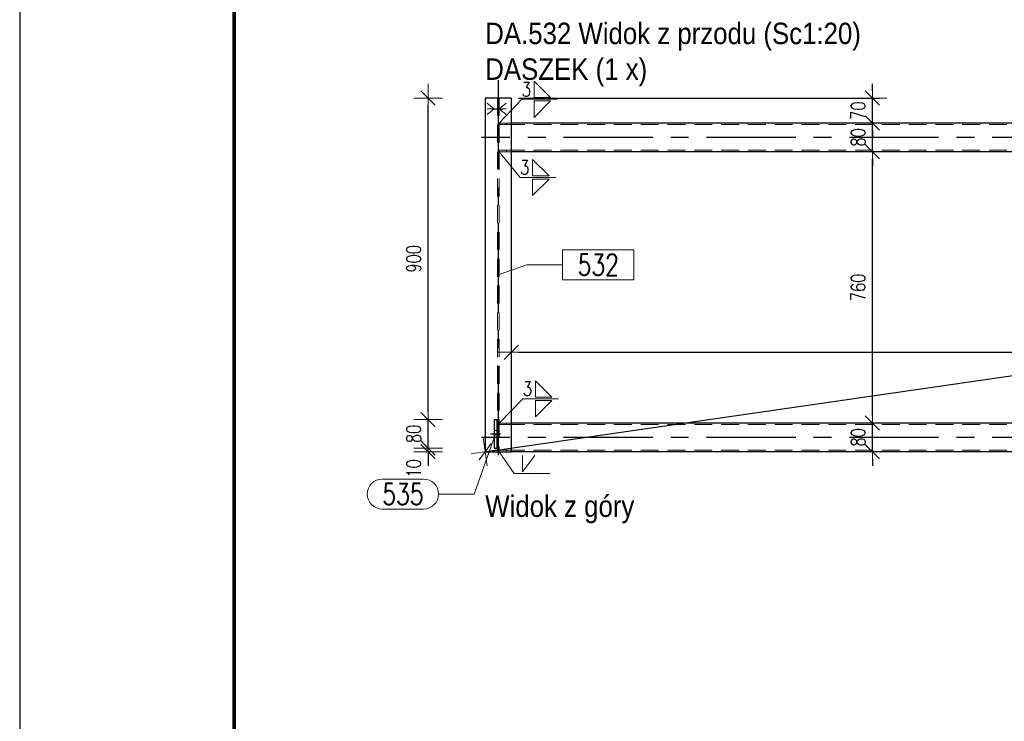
# Model space of a CAD drawing. Header units: millimetres. Extents: x -865 to -353, y 11941 to 12314.
# Tile 2 of 9: x -859 to -721, y 12057 to 12155. Entities that reach past the tile are written whole.
import ezdxf

# ---------------------------------------------------------------- set-up
doc = ezdxf.new("R2010")
doc.units = ezdxf.units.MM
doc.header["$LTSCALE"] = 10
doc.linetypes.add('HIDDEN', pattern=[0.375, 0.25, -0.125])
doc.linetypes.add('MITTE', pattern=[2, 1.25, -0.25, 0.25, -0.25])
doc.layers.get('Defpoints').update_dxf_attribs({"color": 1})
doc.layers.add('_FORMATKA', color=8, linetype='Continuous', plot=False)
for name, color, linetype, lineweight in [('_RAMKA', 7, 'Continuous', 35), ('PS_Bolt', 4, 'Continuous', 13), ('PS_DIM', 4, 'Continuous', 13), ('PS_Hidden', 2, 'HIDDEN', 9), ('PS_Pos', 1, 'Continuous', 15), ('PS_Shape', 161, 'Continuous', 30), ('PS_SOLID', 7, 'Continuous', 30), ('PS_TEXT', 3, 'Continuous', 18), ('PS_Weld', 1, 'Continuous', 9)]:
    doc.layers.add(name, color=color, linetype=linetype, lineweight=lineweight)
doc.layers.add('PS_Mid', color=5, linetype='MITTE')
doc.styles.add('gil', font='txt', dxfattribs={"width": 0.9})
doc.styles.add('simplex', font='simplex.shx', dxfattribs={"width": 0.75})
doc.dimstyles.new('1_20_PRZ', dxfattribs={"dimtxt": 2, "dimasz": 1, "dimexe": 2, "dimexo": 5, "dimgap": 1, "dimtad": 1, "dimdec": 0, "dimlfac": 20, "dimtxsty": 'simplex', "dimblk": 'dimznak', "dimcen": 2, "dimse1": 1, "dimse2": 1, "dimclrd": 256, "dimclrt": 4, "dimadec": 1, "dimazin": 0, "dimtfac": 1, "dimtdec": 0, "dimtix": 1, "dimtmove": 2, "dimatfit": 3, "dimldrblk": 'dim-grot', "dimfxl": 1, "dimarcsym": 0})
doc.dimstyles.new('1_20_SC', dxfattribs={"dimtxt": 2, "dimasz": 1, "dimexe": 1, "dimexo": 1, "dimgap": 1, "dimtad": 1, "dimdec": 0, "dimlfac": 20, "dimtxsty": 'simplex', "dimblk": 'dimznak', "dimcen": 2, "dimclrd": 256, "dimclre": 256, "dimclrt": 4, "dimadec": 1, "dimazin": 0, "dimtfac": 1, "dimtdec": 0, "dimtix": 1, "dimtmove": 2, "dimatfit": 3, "dimldrblk": 'dim-grot', "dimfxl": 1, "dimarcsym": 0})

# ---------------------------------------------------------------- blocks, each defined once
blk = doc.blocks.new('dimznak')
at = {"color": 0}
for points in [[(0, 2), (0, -2)], [(-2, 0), (2, 0)]]:
    blk.add_lwpolyline(points, dxfattribs=at)
at = {"color": 2}
blk.add_lwpolyline([(1, 1), (-1, -1)], dxfattribs=at)
blk = doc.blocks.new('*D60')
at = {"layer": 'Defpoints', "color": 0, "transparency": 16777216}
for p in [(-801.69, 12095.23), (-792.43, 12095.23), (-793.69, 12094.73)]:
    blk.add_point(p, dxfattribs=at)
at = {"layer": 'PS_DIM', "lineweight": -2, "transparency": 16777216}
for p, q in [((-801.69, 12096.23), (-801.69, 12097.23)), ((-801.69, 12094.73), (-801.69, 12095.23)), ((-801.69, 12093.73), (-801.69, 12092.73))]:
    blk.add_line(p, q, dxfattribs=at)
for p, rotation in [((-801.69, 12095.23), 270), ((-801.69, 12094.73), 90)]:
    blk.add_blockref('dimznak', p, dxfattribs=dict(at, rotation=rotation))
at = {"layer": 'PS_DIM', "color": 4, "transparency": 16777216, "insert": (-803.69, 12092.39), "char_height": 2, "attachment_point": 5, "rotation": 90, "style": 'simplex'}
blk.add_mtext('10', dxfattribs=at)
blk = doc.blocks.new('dim-grot')
blk.add_hatch(color=256).paths.add_polyline_path([(0, 0), (-2, 0.5), (-2, -0.5)])
blk.add_lwpolyline([(0, 0), (-2, 0.5), (-2, -0.5), (0, 0)])
blk = doc.blocks.new('*D61')
at = {"layer": 'Defpoints', "color": 0, "transparency": 16777216}
for p in [(-801.69, 12099.23), (-792.43, 12099.23), (-792.43, 12095.23)]:
    blk.add_point(p, dxfattribs=at)
at = {"layer": 'PS_DIM', "lineweight": -2, "transparency": 16777216}
for p, q in [((-801.69, 12100.23), (-801.69, 12101.23)), ((-801.69, 12095.23), (-801.69, 12099.23)), ((-801.69, 12094.23), (-801.69, 12093.23))]:
    blk.add_line(p, q, dxfattribs=at)
for p, rotation in [((-801.69, 12099.23), 270), ((-801.69, 12095.23), 90)]:
    blk.add_blockref('dimznak', p, dxfattribs=dict(at, rotation=rotation))
at = {"layer": 'PS_DIM', "color": 4, "transparency": 16777216, "insert": (-803.69, 12097.23), "char_height": 2, "attachment_point": 5, "rotation": 90, "style": 'simplex'}
blk.add_mtext('80', dxfattribs=at)
blk = doc.blocks.new('*D62')
at = {"layer": 'Defpoints', "color": 0, "transparency": 16777216}
for p in [(-801.69, 12144.23), (-793.69, 12144.23), (-792.43, 12099.23)]:
    blk.add_point(p, dxfattribs=at)
at = {"layer": 'PS_DIM', "lineweight": -2, "transparency": 16777216}
blk.add_line((-801.69, 12100.23), (-801.69, 12143.23), dxfattribs=at)
for p, rotation in [((-801.69, 12144.23), 90), ((-801.69, 12099.23), 270)]:
    blk.add_blockref('dimznak', p, dxfattribs=dict(at, rotation=rotation))
at = {"layer": 'PS_DIM', "color": 4, "transparency": 16777216, "insert": (-803.69, 12121.73), "char_height": 2, "attachment_point": 5, "rotation": 90, "style": 'simplex'}
blk.add_mtext('900', dxfattribs=at)
blk = doc.blocks.new('*D63')
at = {"layer": 'Defpoints', "color": 0, "transparency": 16777216}
for p in [(-740.93, 12098.73), (-739.5, 12098.73), (-740.93, 12094.73)]:
    blk.add_point(p, dxfattribs=at)
at = {"layer": 'PS_DIM', "lineweight": -2, "transparency": 16777216}
for p, q in [((-739.5, 12099.73), (-739.5, 12100.73)), ((-739.5, 12094.73), (-739.5, 12098.73)), ((-739.5, 12093.73), (-739.5, 12092.73))]:
    blk.add_line(p, q, dxfattribs=at)
for p, rotation in [((-739.5, 12098.73), 270), ((-739.5, 12094.73), 90)]:
    blk.add_blockref('dimznak', p, dxfattribs=dict(at, rotation=rotation))
at = {"layer": 'PS_DIM', "color": 4, "transparency": 16777216, "insert": (-741.5, 12096.73), "char_height": 2, "attachment_point": 5, "rotation": 90, "style": 'simplex'}
blk.add_mtext('80', dxfattribs=at)
blk = doc.blocks.new('*D64')
at = {"layer": 'Defpoints', "color": 0, "transparency": 16777216}
for p in [(-739.5, 12136.73), (-739.5, 12136.73), (-740.93, 12098.73)]:
    blk.add_point(p, dxfattribs=at)
at = {"layer": 'PS_DIM', "lineweight": -2, "transparency": 16777216}
blk.add_line((-739.5, 12099.73), (-739.5, 12135.73), dxfattribs=at)
for p, rotation in [((-739.5, 12136.73), 90), ((-739.5, 12098.73), 270)]:
    blk.add_blockref('dimznak', p, dxfattribs=dict(at, rotation=rotation))
at = {"layer": 'PS_DIM', "color": 4, "transparency": 16777216, "insert": (-741.5, 12117.73), "char_height": 2, "attachment_point": 5, "rotation": 90, "style": 'simplex'}
blk.add_mtext('760', dxfattribs=at)
blk = doc.blocks.new('*D65')
at = {"layer": 'Defpoints', "color": 0, "transparency": 16777216}
for p in [(-739.5, 12140.73), (-739.5, 12140.73), (-739.5, 12136.73)]:
    blk.add_point(p, dxfattribs=at)
at = {"layer": 'PS_DIM', "lineweight": -2, "transparency": 16777216}
for p, q in [((-739.5, 12141.73), (-739.5, 12142.73)), ((-739.5, 12136.73), (-739.5, 12140.73)), ((-739.5, 12135.73), (-739.5, 12134.73))]:
    blk.add_line(p, q, dxfattribs=at)
for p, rotation in [((-739.5, 12140.73), 270), ((-739.5, 12136.73), 90)]:
    blk.add_blockref('dimznak', p, dxfattribs=dict(at, rotation=rotation))
at = {"layer": 'PS_DIM', "color": 4, "transparency": 16777216, "insert": (-741.5, 12138.73), "char_height": 2, "attachment_point": 5, "rotation": 90, "style": 'simplex'}
blk.add_mtext('80', dxfattribs=at)
blk = doc.blocks.new('*D66')
at = {"layer": 'Defpoints', "color": 0, "transparency": 16777216}
for p in [(-790.04, 12144.23), (-739.5, 12144.23), (-739.5, 12140.73)]:
    blk.add_point(p, dxfattribs=at)
at = {"layer": 'PS_DIM', "lineweight": -2, "transparency": 16777216}
for p, q in [((-739.5, 12145.23), (-739.5, 12146.23)), ((-789.04, 12144.23), (-738.5, 12144.23)), ((-739.5, 12140.73), (-739.5, 12144.23)), ((-739.5, 12139.73), (-739.5, 12138.73))]:
    blk.add_line(p, q, dxfattribs=at)
for p, rotation in [((-739.5, 12144.23), 270), ((-739.5, 12140.73), 90)]:
    blk.add_blockref('dimznak', p, dxfattribs=dict(at, rotation=rotation))
at = {"layer": 'PS_DIM', "color": 4, "transparency": 16777216, "insert": (-741.5, 12142.48), "char_height": 2, "attachment_point": 5, "rotation": 90, "style": 'simplex'}
blk.add_mtext('70', dxfattribs=at)
blk = doc.blocks.new('*D71')
at = {"layer": 'Defpoints', "color": 0, "transparency": 16777216}
for p in [(-790.04, 12109.19), (-624.23, 12109.19), (-624.23, 12108.66)]:
    blk.add_point(p, dxfattribs=at)
at = {"layer": 'PS_DIM', "lineweight": -2, "transparency": 16777216}
blk.add_line((-789.04, 12108.66), (-625.23, 12108.66), dxfattribs=at)
at = {"layer": 'PS_DIM', "lineweight": -2, "transparency": 16777216, "rotation": 180}
blk.add_blockref('dimznak', (-790.04, 12108.66), dxfattribs=at)
at = {"layer": 'PS_DIM', "lineweight": -2, "transparency": 16777216}
blk.add_blockref('dimznak', (-624.23, 12108.66), dxfattribs=at)
at = {"layer": 'PS_DIM', "color": 4, "transparency": 16777216, "insert": (-707.13, 12110.66), "char_height": 2, "attachment_point": 5, "style": 'simplex'}
blk.add_mtext('3316', dxfattribs=at)
blk = doc.blocks.new('*D74')
at = {"layer": 'Defpoints', "color": 0, "transparency": 16777216}
for p in [(-450.77, 12144.23), (-450.77, 12144.23), (-793.69, 12094.73)]:
    blk.add_point(p, dxfattribs=at)
at = {"layer": 'PS_DIM', "lineweight": -2, "transparency": 16777216}
blk.add_line((-792.7, 12094.87), (-451.76, 12144.09), dxfattribs=at)
for p, rotation in [((-450.77, 12144.23), 8.213944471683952), ((-793.69, 12094.73), 188.213944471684)]:
    blk.add_blockref('dimznak', p, dxfattribs=dict(at, rotation=rotation))
at = {"layer": 'PS_DIM', "color": 4, "transparency": 16777216, "insert": (-629.72, 12120.51), "char_height": 2, "attachment_point": 5, "rotation": 8.2139, "style": 'simplex'}
blk.add_mtext('6929', dxfattribs=at)
blk = doc.blocks.new('*U16')
at = {"layer": '_FORMATKA', "lineweight": -3}
blk.add_lwpolyline([(-500, 0), (0, 0), (0, 297), (-500, 297)], close=True, dxfattribs=at)
at = {"layer": '_RAMKA', "lineweight": -3, "const_width": 0.5}
blk.add_lwpolyline([(-470, 10), (-10, 10), (-10, 287), (-470, 287)], close=True, dxfattribs=at)
blk = doc.blocks.new('*X109')
at = {"color": 3, "style": 'gil', "width": 0.9}
for s, p in [('DA.532 Widok z przodu (Sc1:20)', (-793.69, 12151.79)), ('DASZEK (1 x)', (-793.69, 12146.79))]:
    blk.add_text(s, height=3, dxfattribs=at).set_placement(p)
blk = doc.blocks.new('*X110')
at = {"color": 4, "linetype": 'Continuous'}
for p, q in [((-792.43, 12142.73), (-793.43, 12143.53)), ((-791.74, 12142.73), (-790.74, 12143.53)), ((-793.43, 12141.93), (-792.43, 12142.73)), ((-793.43, 12142.73), (-790.74, 12142.73)), ((-790.74, 12141.93), (-791.74, 12142.73))]:
    blk.add_line(p, q, dxfattribs=at)
blk = doc.blocks.new('*X118')
at = {"layer": 'PS_Hidden', "color": 2, "linetype": 'HIDDEN'}
for p, q in [((-791.98, 12144.23), (-791.98, 12094.73)), ((-791.74, 12143.28), (-791.98, 12143.28)), ((-791.74, 12144.23), (-791.74, 12094.73)), ((-791.74, 12142.18), (-791.98, 12142.18)), ((-791.73, 12140.53), (-791.73, 12140.73)), ((-791.73, 12140.73), (-790.73, 12140.73)), ((-790.73, 12140.53), (-791.73, 12140.53)), ((-790.73, 12140.73), (-790.73, 12140.53)), ((-790.73, 12140.73), (-790.04, 12140.73)), ((-790.04, 12140.53), (-790.73, 12140.53)), ((-454.42, 12140.53), (-790.04, 12140.53)), ((-791.73, 12136.73), (-791.73, 12136.93)), ((-791.73, 12136.93), (-790.73, 12136.93)), ((-790.73, 12136.73), (-791.73, 12136.73)), ((-790.73, 12136.93), (-790.73, 12136.73)), ((-790.73, 12136.93), (-790.04, 12136.93)), ((-790.04, 12136.73), (-790.73, 12136.73)), ((-454.42, 12136.93), (-790.04, 12136.93)), ((-792.03, 12097.68), (-792.43, 12097.68)), ((-791.73, 12098.53), (-791.73, 12098.73)), ((-791.73, 12098.73), (-790.73, 12098.73)), ((-790.73, 12098.53), (-791.73, 12098.53)), ((-790.73, 12098.73), (-790.73, 12098.53)), ((-790.73, 12098.73), (-790.04, 12098.73)), ((-790.04, 12098.53), (-790.73, 12098.53)), ((-454.42, 12098.53), (-790.04, 12098.53)), ((-792.03, 12096.78), (-792.43, 12096.78)), ((-791.73, 12094.73), (-791.73, 12094.93)), ((-791.73, 12094.93), (-790.73, 12094.93)), ((-790.73, 12094.93), (-790.73, 12094.73)), ((-790.73, 12094.93), (-790.04, 12094.93)), ((-454.42, 12094.93), (-790.04, 12094.93))]:
    blk.add_line(p, q, dxfattribs=at)
at = {"layer": 'PS_Mid', "color": 5, "linetype": 'MITTE'}
for p, q in [((-791.86, 12146.73), (-791.86, 12092.23)), ((-792.48, 12142.73), (-791.24, 12142.73)), ((-450.23, 12138.73), (-794.23, 12138.73)), ((-450.23, 12096.73), (-794.23, 12096.73)), ((-792.93, 12097.23), (-791.53, 12097.23))]:
    blk.add_line(p, q, dxfattribs=at)
at = {"layer": 'PS_SOLID', "color": 7, "linetype": 'Continuous'}
for p, q in [((-790.04, 12144.23), (-793.69, 12144.23)), ((-793.69, 12144.23), (-793.69, 12094.73)), ((-790.04, 12144.23), (-790.04, 12094.73)), ((-790.04, 12140.73), (-790.04, 12136.73)), ((-454.42, 12140.73), (-790.04, 12140.73)), ((-454.42, 12136.73), (-790.04, 12136.73)), ((-792.43, 12099.23), (-792.03, 12099.23)), ((-792.43, 12099.23), (-792.43, 12095.23)), ((-792.03, 12095.23), (-792.03, 12099.23)), ((-790.04, 12098.73), (-790.04, 12094.73)), ((-454.42, 12098.73), (-790.04, 12098.73)), ((-792.43, 12095.23), (-792.03, 12095.23)), ((-793.69, 12094.73), (-790.04, 12094.73)), ((-454.42, 12094.73), (-790.04, 12094.73))]:
    blk.add_line(p, q, dxfattribs=at)
blk = doc.blocks.new('*X119')
at = {"color": 1}
for p, q in [((-772.87, 12122.98), (-782.86, 12122.98)), ((-782.86, 12122.98), (-782.86, 12118.78)), ((-772.87, 12118.78), (-772.87, 12122.98)), ((-791.86, 12119.48), (-787.86, 12120.88)), ((-787.86, 12120.88), (-782.86, 12120.88)), ((-782.86, 12118.78), (-772.87, 12118.78))]:
    blk.add_line(p, q, dxfattribs=at)
at = {"color": 30, "style": 'simplex', "width": 0.75}
blk.add_text('532', height=3, dxfattribs=at).set_placement((-780.76, 12119.38))
blk = doc.blocks.new('*X120')
at = {"color": 1}
for p, q in [((-792.23, 12097.23), (-795.22, 12088.8)), ((-808.1, 12090.9), (-802.32, 12090.9)), ((-800.22, 12088.8), (-795.22, 12088.8)), ((-808.1, 12086.7), (-802.32, 12086.7))]:
    blk.add_line(p, q, dxfattribs=at)
for centre, start, end in [((-808.1, 12088.8), 90, 270), ((-802.32, 12088.8), 270, 90)]:
    blk.add_arc(centre, 2.1, start, end, dxfattribs=at)
at = {"color": 30, "style": 'simplex', "width": 0.75}
blk.add_text('535', height=3, dxfattribs=at).set_placement((-808.1, 12087.3))
blk = doc.blocks.new('*X126')
at = {"color": 3, "style": 'gil', "width": 0.9}
blk.add_text('Widok z góry', height=3, dxfattribs=at).set_placement((-793.69, 12085.6))
blk = doc.blocks.new('*X132')
at = {"color": 9}
for p, q in [((-791.73, 12136.73), (-788.82, 12133.13)), ((-788.82, 12133.13), (-783.82, 12133.13))]:
    blk.add_line(p, q, dxfattribs=at)
at = {"color": 3}
for p, q in [((-784.76, 12133.36), (-787.06, 12135.66)), ((-787.06, 12135.66), (-787.06, 12133.36)), ((-787.06, 12133.36), (-784.76, 12133.36)), ((-787.06, 12132.9), (-784.76, 12132.9)), ((-784.76, 12132.9), (-787.06, 12130.6)), ((-787.06, 12130.6), (-787.06, 12132.9))]:
    blk.add_line(p, q, dxfattribs=at)
at = {"color": 2, "style": 'simplex', "width": 0.75}
blk.add_text('3', height=2, dxfattribs=at).set_placement((-788.82, 12133.53))
blk = doc.blocks.new('*X133')
at = {"color": 3}
for p, q in [((-784.54, 12144.3), (-786.84, 12146.6)), ((-786.84, 12146.6), (-786.84, 12144.3)), ((-786.84, 12144.3), (-784.54, 12144.3)), ((-786.84, 12143.84), (-784.54, 12143.84)), ((-784.54, 12143.84), (-786.84, 12141.54)), ((-786.84, 12141.54), (-786.84, 12143.84))]:
    blk.add_line(p, q, dxfattribs=at)
at = {"color": 9}
for p, q in [((-791.73, 12140.73), (-788.59, 12144.07)), ((-788.59, 12144.07), (-783.59, 12144.07))]:
    blk.add_line(p, q, dxfattribs=at)
at = {"color": 2, "style": 'simplex', "width": 0.75}
blk.add_text('3', height=2, dxfattribs=at).set_placement((-788.59, 12144.47))
blk = doc.blocks.new('*X134')
at = {"color": 3}
for p, q in [((-784.37, 12102.37), (-786.67, 12104.67)), ((-786.67, 12104.67), (-786.67, 12102.37)), ((-786.67, 12102.37), (-784.37, 12102.37)), ((-786.67, 12101.91), (-784.37, 12101.91)), ((-784.37, 12101.91), (-786.67, 12099.61)), ((-786.67, 12099.61), (-786.67, 12101.91))]:
    blk.add_line(p, q, dxfattribs=at)
at = {"color": 9}
for p, q in [((-791.73, 12098.73), (-788.42, 12102.14)), ((-788.42, 12102.14), (-783.42, 12102.14))]:
    blk.add_line(p, q, dxfattribs=at)
at = {"color": 2, "style": 'simplex', "width": 0.75}
blk.add_text('3', height=2, dxfattribs=at).set_placement((-788.42, 12102.54))
blk = doc.blocks.new('*X135')
at = {"color": 9}
for p, q in [((-791.73, 12094.73), (-789.64, 12091.68)), ((-789.64, 12091.68), (-784.64, 12091.68))]:
    blk.add_line(p, q, dxfattribs=at)
at = {"color": 3}
for q in [(-788.49, 12094.21), (-786.76, 12094.21)]:
    blk.add_line((-788.49, 12091.91), q, dxfattribs=at)

msp = doc.modelspace()

# ---------------------------------------------------------------- block references
at = {"layer": 'PS_Bolt', "color": 4}
msp.add_blockref('*X110', (0, 0), dxfattribs=at)
at = {"layer": 'PS_DIM'}
msp.add_blockref('*U16', (-358.844, 11940.852), dxfattribs=at)
at = {"layer": 'PS_Pos'}
for name in ['*X119', '*X120']:
    msp.add_blockref(name, (0, 0), dxfattribs=at)
at = {"layer": 'PS_Shape', "color": 136}
msp.add_blockref('*X118', (0, 0), dxfattribs=at)
at = {"layer": 'PS_TEXT'}
for name in ['*X109', '*X126']:
    msp.add_blockref(name, (0, 0), dxfattribs=at)
at = {"layer": 'PS_Weld'}
for name in ['*X133', '*X132', '*X134', '*X135']:
    msp.add_blockref(name, (0, 0), dxfattribs=at)

# ---------------------------------------------------------------- dimensions: what is measured, and where the dimension line sits
at = {"layer": 'PS_DIM'}
for base, p1, p2, dimstyle, picture, middle in [((-801.686, 12144.228), (-792.428, 12099.228), (-793.686, 12144.228), '1_20_PRZ', '*D62', (-803.686, 12121.728)), ((-739.496, 12144.228), (-739.496, 12140.728), (-790.036, 12144.228), '1_20_SC', '*D66', (-741.496, 12142.478)), ((-739.496, 12140.728), (-739.496, 12136.728), (-739.496, 12140.728), '1_20_PRZ', '*D65', (-741.496, 12138.728)), ((-739.496, 12136.728), (-740.929, 12098.728), (-739.496, 12136.728), '1_20_PRZ', '*D64', (-741.496, 12117.728)), ((-801.686, 12099.228), (-792.428, 12095.228), (-792.428, 12099.228), '1_20_PRZ', '*D61', (-803.686, 12097.228)), ((-739.496, 12098.728), (-740.929, 12094.728), (-740.929, 12098.728), '1_20_PRZ', '*D63', (-741.496, 12096.728))]:
    dim = msp.add_linear_dim(base=base, p1=p1, p2=p2, angle=90, dimstyle=dimstyle, dxfattribs=at)
    dim.commit()
    dim.dimension.update_dxf_attribs({"geometry": picture, "text_midpoint": middle})
for base, p2, angle, picture, middle, dimtype in [((-450.771, 12144.228), (-450.771, 12144.228), 8.21394, '*D74', (-629.724, 12120.509), 129), ((-801.686, 12095.228), (-792.428, 12095.228), 90, '*D60', (-803.686, 12092.392), 128)]:
    dim = msp.add_linear_dim(base=base, p1=(-793.686, 12094.728), p2=p2, angle=angle, dimstyle='1_20_PRZ', dxfattribs=at)
    dim.commit()
    dim.dimension.update_dxf_attribs({"geometry": picture, "text_midpoint": middle, "dimtype": dimtype})
dim = msp.add_linear_dim(base=(-624.228, 12108.66), p1=(-790.036, 12109.19), p2=(-624.228, 12109.19), dimstyle='1_20_PRZ', dxfattribs=at)
dim.commit()
dim.dimension.update_dxf_attribs({"geometry": '*D71', "text_midpoint": (-707.132, 12110.66)})

doc.saveas('drawing.dxf')
